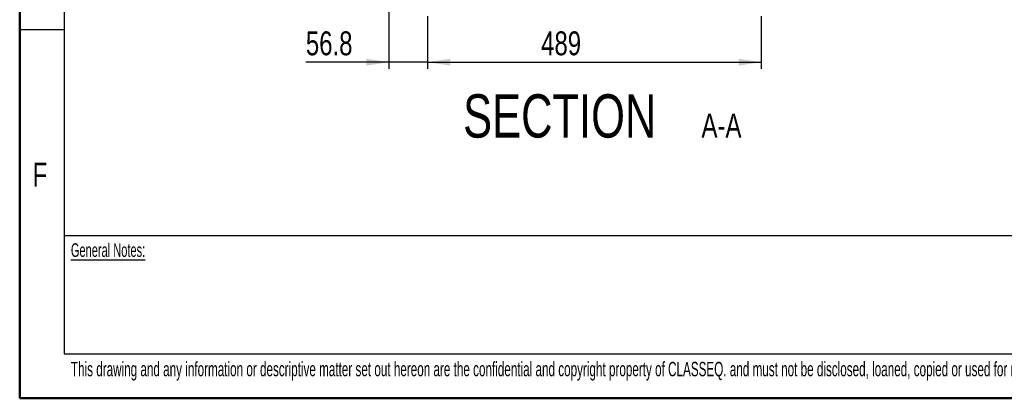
# Model space of a CAD drawing. Header units: millimetres. Extents: x 0 to 4200, y 0 to 2970.
# Tile 1 of 75: x 0 to 1442, y 0 to 555. Entities that reach past the tile are written whole.
import ezdxf

# ---------------------------------------------------------------- set-up
doc = ezdxf.new("R2010")
doc.units = ezdxf.units.MM
doc.header["$LTSCALE"] = 10
doc.layers.add('BOARDER', color=7, linetype='Continuous', lineweight=25)
doc.layers.add('DIMENSION', color=8, linetype='Continuous')
doc.styles.add('SLDTEXTSTYLE0', font='TXT', dxfattribs={"width": 0.605})
doc.styles.add('SLDTEXTSTYLE1', font='TXT', dxfattribs={"width": 0.75})
doc.dimstyles.new('SLDDIMSTYLE1', dxfattribs={"dimtxt": 35, "dimasz": 33.02, "dimexe": 0, "dimexo": 0.0625, "dimgap": 8.75, "dimtad": 1, "dimdec": 0, "dimrnd": 1e-09, "dimzin": 12, "dimdsep": 46, "dimtxsty": 'SLDTEXTSTYLE1', "dimsah": 1, "dimcen": 0.09, "dimadec": 0, "dimazin": 3, "dimtfac": 1, "dimtdec": 0, "dimtofl": 0, "dimtmove": 0, "dimatfit": 3, "dimfxl": 0, "dimfrac": 2, "dimtolj": 1, "dimtzin": 12, "dimarcsym": 0})
doc.dimstyles.new('SLDDIMSTYLE3', dxfattribs={"dimtxt": 35, "dimasz": 33.02, "dimexe": 0, "dimexo": 0.0625, "dimgap": 8.75, "dimtad": 1, "dimdec": 1, "dimrnd": 1e-09, "dimzin": 12, "dimdsep": 46, "dimtxsty": 'SLDTEXTSTYLE1', "dimsah": 1, "dimcen": 0.09, "dimadec": 0, "dimazin": 3, "dimtfac": 1, "dimtmove": 0, "dimatfit": 0, "dimfxl": 0, "dimfrac": 2, "dimtolj": 1, "dimtzin": 12, "dimarcsym": 0})

# ---------------------------------------------------------------- blocks, each defined once
blk = doc.blocks.new('_D_5')
at = {"layer": 'DIMENSION'}
for p, q in [((540.9, 594.1), (540.9, 482.7)), ((597.6, 560), (597.6, 482.7)), ((540.9, 492.7), (419.2, 492.7)), ((597.6, 492.7), (540.9, 492.7)), ((597.6, 492.7), (661.1, 492.7))]:
    blk.add_line(p, q, dxfattribs=at)
for points in [[(540.9, 492.7), (507.8, 497.7), (507.8, 487.6)], [(597.6, 492.7), (630.7, 487.6), (630.7, 497.7)]]:
    blk.add_solid(points, dxfattribs=at)
at = {"layer": 'DIMENSION', "insert": (419.2, 537.8), "char_height": 35, "attachment_point": 1, "style": 'SLDTEXTSTYLE1'}
blk.add_mtext('56.8', dxfattribs=at)
blk = doc.blocks.new('_D_6')
at = {"layer": 'DIMENSION'}
for p, q in [((597.6, 560), (597.6, 482.7)), ((1086.1, 560), (1086.1, 482.7)), ((597.6, 492.7), (1086.1, 492.7))]:
    blk.add_line(p, q, dxfattribs=at)
for points in [[(597.6, 492.7), (630.7, 487.6), (630.7, 497.7)], [(1086.1, 492.7), (1053.1, 497.7), (1053.1, 487.6)]]:
    blk.add_solid(points, dxfattribs=at)
at = {"layer": 'DIMENSION', "insert": (763.8, 537.8), "char_height": 35, "attachment_point": 1, "style": 'SLDTEXTSTYLE1'}
blk.add_mtext('489', dxfattribs=at)

msp = doc.modelspace()

# ---------------------------------------------------------------- linework, layer by layer
at = {"layer": 'BOARDER', "linetype": 'Continuous', "lineweight": 50}
for q in [(0, 2970), (4200, 0)]:
    msp.add_line((0, 0), q, dxfattribs=at)
at = {"layer": 'BOARDER'}
for p, q in [((65, 2905), (65, 65)), ((65, 540), (0, 540)), ((65, 238.413), (2311.6, 238.413)), ((65, 65), (4135, 65))]:
    msp.add_line(p, q, dxfattribs=at)

# ---------------------------------------------------------------- texts
at = {"layer": 'BOARDER', "attachment_point": 1}
for s, insert, char_height, style in [('F', (18.815, 345.397), 35, 'SLDTEXTSTYLE1'), ('\\LGeneral Notes:', (75.008, 227.206), 20, 'SLDTEXTSTYLE0'), ('This drawing and any information or descriptive matter set out hereon are the confidential and copyright property of CLASSEQ. and must not be disclosed, loaned, copied or used for manufacturing, tendering or any other purpose without their written permission.', (75.008, 53.456), 21.166667, 'SLDTEXTSTYLE0')]:
    msp.add_mtext(s, dxfattribs=dict(at, insert=insert, char_height=char_height, style=style))
at = {"layer": 'DIMENSION', "attachment_point": 2, "style": 'SLDTEXTSTYLE1'}
for s, insert, char_height in [('SECTION', (791.068, 445.635), 63.5), ('A-A', (1028.021, 417.249), 35)]:
    msp.add_mtext(s, dxfattribs=dict(at, insert=insert, char_height=char_height))

# ---------------------------------------------------------------- dimensions: what is measured, and where the dimension line sits
at = {"layer": 'DIMENSION'}
dim = msp.add_linear_dim(base=(540.861, 492.65), p1=(597.634, 569.958), p2=(540.861, 604.108), angle=0, dimstyle='SLDDIMSTYLE3', dxfattribs=at)
dim.commit()
dim.dimension.update_dxf_attribs({"geometry": '_D_5', "text_midpoint": (464.487, 492.65), "dimtype": 160})
dim = msp.add_linear_dim(base=(1086.134062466, 492.650058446), p1=(597.634062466, 569.958010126), p2=(1086.134062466, 569.958010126), dimstyle='SLDDIMSTYLE1', dxfattribs=at)
dim.commit()
dim.dimension.update_dxf_attribs({"geometry": '_D_6', "text_midpoint": (802.57060796, 492.650058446), "dimtype": 160})

doc.saveas('drawing.dxf')
